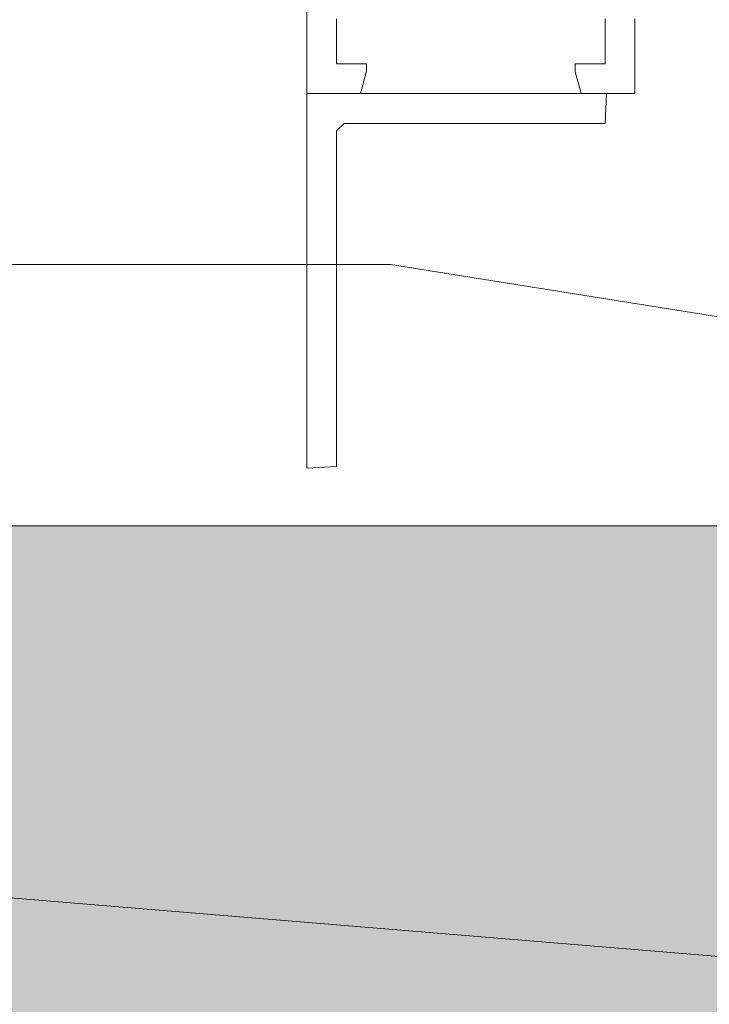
# Paper-space layout 'AD-02 DETAL MONTAŻU DRZWI' of a CAD drawing. Header units: millimetres. Extents: x 0 to 594, y 0 to 550.
# Tile 5 of 99: x 114 to 123, y 42 to 55. Entities that reach past the tile are written whole.
import ezdxf
from ezdxf.xclip import XClip

# ---------------------------------------------------------------- set-up
doc = ezdxf.new("R2010")
doc.units = ezdxf.units.MM
doc.header["$MEASUREMENT"] = 0
doc.header["$XCLIPFRAME"] = 0
doc.layers.add('A_stolarka_Nr_pióra__1', color=7, linetype='Continuous', lineweight=20)
doc.layers.add('A_stolarka_Nr_pióra__170', color=7, linetype='Continuous', lineweight=5, true_color=0x1c1c1c)
doc.layers.add('A_strop', color=7, linetype='Continuous')

# ---------------------------------------------------------------- blocks, each defined once
blk = doc.blocks.new('Rysunek_2_2', base_point=(-46914.584, -27095.2))
at = {"layer": 'A_strop', "linetype": 'Continuous', "lineweight": 0, "true_color": 0x000000}
blk.add_hatch(color=18, dxfattribs=at).paths.add_polyline_path([(157.585, 48.288), (97.585, 48.288), (97.585, 31.152), (157.585, 31.152)])
at = {"layer": 'A_stolarka_Nr_pióra__1', "color": 7, "linetype": 'Continuous', "lineweight": 20, "ltscale": 0.2}
blk.add_line((157.585, 48.288), (97.585, 48.288), dxfattribs=at)
at = {"layer": 'A_stolarka_Nr_pióra__1', "color": 7, "linetype": 'Continuous', "lineweight": 20, "ltscale": 0.2, "flags": 128}
for points in [[(117.585, 75.884), (117.585, 54.084), (118.304, 54.084), (118.385, 54.384), (118.385, 54.484), (117.985, 54.484), (117.985, 55.084)], [(121.585, 55.084), (121.585, 54.484), (121.185, 54.484), (121.185, 54.377), (121.263, 54.084), (121.985, 54.084), (121.985, 55.087)], [(117.585, 75.884), (117.585, 54.084), (118.304, 54.084), (118.385, 54.384), (118.385, 54.484), (117.985, 54.484), (117.985, 55.084)], [(121.585, 55.084), (121.585, 54.484), (121.185, 54.484), (121.185, 54.377), (121.263, 54.084), (121.985, 54.084), (121.985, 55.087)]]:
    blk.add_lwpolyline(points, dxfattribs=at)
blk.add_lwpolyline([(117.985, 49.084), (117.985, 53.584), (118.085, 53.684), (121.585, 53.684), (121.605, 54.084), (117.585, 54.084), (117.585, 49.064)], close=True, dxfattribs=at)
blk.add_lwpolyline([(117.985, 49.084), (117.985, 53.584), (118.085, 53.684), (121.585, 53.684), (121.605, 54.084), (117.585, 54.084), (117.585, 49.064)], close=True, dxfattribs=at)
at = {"layer": 'A_stolarka_Nr_pióra__170', "color": 250, "linetype": 'Continuous', "lineweight": 5, "ltscale": 0.2, "true_color": 0x1c1c1c}
for p, q in [((118.706, 51.794), (93.644, 51.794)), ((129.053, 50.145), (118.706, 51.794)), ((124.929, 42.365), (94.767, 44.865))]:
    blk.add_line(p, q, dxfattribs=at)

psp = doc.layouts.new('AD-02 DETAL MONTAŻU DRZWI')

# ---------------------------------------------------------------- block references
at = {"color": 37, "linetype": 'Continuous', "lineweight": 5, "true_color": 0x656532}
ref = psp.add_blockref('Rysunek_2_2', (-46914.584, -27095.2), dxfattribs=at)
XClip(ref).set_block_clipping_path([(33.2101829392, 4.9001792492), (292.97782874, 254.0652997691)])

doc.saveas('drawing.dxf')
